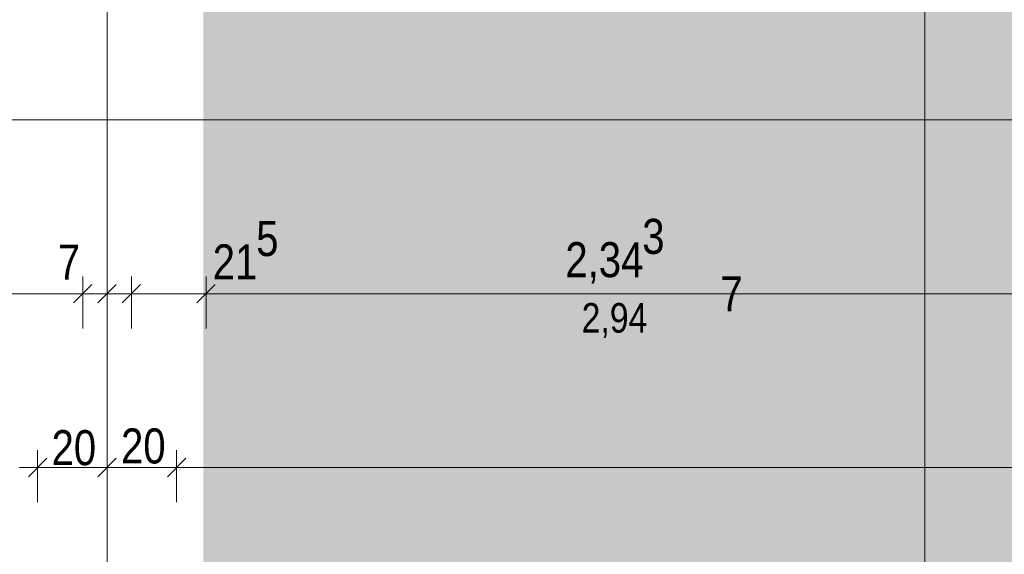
# Model space of a CAD drawing. Extents: x -720 to 300, y 62 to 1162.
# Tile 254 of 256: x -6 to 51, y 1032 to 1063. Entities that reach past the tile are written whole.
import ezdxf
from ezdxf.lldxf.tags import DXFTag

# ---------------------------------------------------------------- set-up
doc = ezdxf.new("R2010")
doc.units = 0
doc.layers.get('0').update_dxf_attribs({"lineweight": 13})
doc.layers.add('70 -71 Achsen- 1 Gebäudeachsen', color=7, linetype='STRICHPUNKT2-A06G93UB8I', lineweight=18)
for name, color, linetype, lineweight, true_color in [('70 -75 Raumstempel-2 Verweislinie', 7, 'Continuous', 9, 0xff6600), ('70 -76 Bemaßung- 2 Allgemein', 9, 'Continuous', 5, 0x808080), ('iwb_Layout BA_Markierung', 7, 'Continuous', 9, 0xbadcdc)]:
    doc.layers.add(name, color=color, linetype=linetype, lineweight=lineweight, true_color=true_color)
doc.styles.get("Standard").update_dxf_attribs({"font": 'ARIALN.TTF'})
tags = doc.linetypes.add('STRICHPUNKT2-A06G93UB8I', pattern=[12.7, 6.35, -3.175, 0, -3.175]).pattern_tags.tags
tags[10:11] = [DXFTag(74, 4), DXFTag(75, 0), DXFTag(340, '0'), DXFTag(46, 0.0), DXFTag(50, 0.0), DXFTag(44, 0.0), DXFTag(45, 0.0)]
tags[8:9] = [DXFTag(74, 4), DXFTag(75, 0), DXFTag(340, '0'), DXFTag(46, 0.0), DXFTag(50, 0.0), DXFTag(44, 0.0), DXFTag(45, 0.0)]
tags[6:7] = [DXFTag(74, 4), DXFTag(75, 0), DXFTag(340, '0'), DXFTag(46, 0.0), DXFTag(50, 0.0), DXFTag(44, 0.0), DXFTag(45, 0.0)]
tags[4:5] = [DXFTag(74, 4), DXFTag(75, 0), DXFTag(340, '0'), DXFTag(46, 0.0), DXFTag(50, 0.0), DXFTag(44, 0.0), DXFTag(45, 0.0)]

# ---------------------------------------------------------------- blocks, each defined once
blk = doc.blocks.new('Polygon-A06G93U58I')
at = {"color": 0, "linetype": 'ByBlock', "lineweight": -2, "ltscale": 0.13}
blk.add_solid([(4.854, 86.708), (4.686, 1083.814), (76.501, 86.518), (76.501, 1083.814)], dxfattribs=at)
blk = doc.blocks.new('Referenz-A06G93UD8I')
at = {"layer": '70 -71 Achsen- 1 Gebäudeachsen', "color": 0, "linetype": 'STRICHPUNKT2-A06G93UB8I', "lineweight": -2, "ltscale": 0.13}
blk.add_line((-0.853, 1084.852), (-0.853, 85.412), dxfattribs=at)
at = {"layer": '70 -75 Raumstempel-2 Verweislinie', "color": 0, "linetype": 'Continuous', "lineweight": -2, "ltscale": 0.13}
blk.add_line((46.213, 1104.852), (46.213, 989.062), dxfattribs=at)
at = {"layer": '70 -76 Bemaßung- 2 Allgemein', "color": 0, "linetype": 'Continuous', "lineweight": -2, "ltscale": 0.13}
for p, q in [((76.456, 1056.852), (-682.362, 1056.852)), ((-0.853, 1049.852), (-0.853, 1047.852)), ((-0.853, 1049.852), (-0.853, 1047.852)), ((-2.253, 1044.852), (-2.253, 1047.852)), ((-2.253, 1044.852), (-2.253, 1047.852)), ((0.547, 1044.852), (0.547, 1047.852)), ((0.547, 1044.852), (0.547, 1047.852)), ((4.847, 1044.852), (4.847, 1047.852)), ((4.847, 1044.852), (4.847, 1047.852)), ((-2.253, 1046.852), (-6.553, 1046.852)), ((-3.313, 1046.852), (-4.374, 1046.852)), ((-1.753, 1046.852), (-3.313, 1046.852)), ((-1.913, 1046.852), (-2.974, 1046.852)), ((-1.722, 1047.383), (-2.784, 1046.322)), ((-2.784, 1046.322), (-1.722, 1047.383)), ((-2.753, 1046.852), (-1.193, 1046.852)), ((-0.853, 1046.852), (-2.253, 1046.852)), ((-0.353, 1046.852), (-1.913, 1046.852)), ((-0.513, 1046.852), (-1.574, 1046.852)), ((-0.322, 1047.383), (-1.384, 1046.322)), ((-1.384, 1046.322), (-0.322, 1047.383)), ((-1.353, 1046.852), (0.207, 1046.852)), ((-1.193, 1046.852), (-0.132, 1046.852)), ((0.547, 1046.852), (-0.853, 1046.852)), ((1.047, 1046.852), (-0.513, 1046.852)), ((0.016, 1046.322), (1.078, 1047.383)), ((1.078, 1047.383), (0.016, 1046.322)), ((0.047, 1046.852), (1.607, 1046.852)), ((0.207, 1046.852), (1.268, 1046.852)), ((4.847, 1046.852), (0.547, 1046.852)), ((1.607, 1046.852), (2.668, 1046.852)), ((4.316, 1046.322), (5.378, 1047.383)), ((4.316, 1046.322), (5.378, 1047.383)), ((4.347, 1046.852), (5.907, 1046.852)), ((4.347, 1046.852), (5.907, 1046.852)), ((5.907, 1046.852), (6.968, 1046.852)), ((50.653, 1046.852), (5.907, 1046.852)), ((52.214, 1046.852), (50.653, 1046.852)), ((-0.853, 1039.852), (-0.853, 1037.852)), ((-0.853, 1039.852), (-0.853, 1037.852)), ((-4.853, 1034.852), (-4.853, 1037.852)), ((-4.853, 1034.852), (-4.853, 1037.852)), ((3.147, 1034.852), (3.147, 1037.852)), ((3.147, 1034.852), (3.147, 1037.852)), ((-5.384, 1036.322), (-4.322, 1037.383)), ((-4.322, 1037.383), (-5.384, 1036.322)), ((-0.322, 1037.383), (-1.384, 1036.322)), ((-1.384, 1036.322), (-0.322, 1037.383)), ((2.616, 1036.322), (3.678, 1037.383)), ((3.678, 1037.383), (2.616, 1036.322)), ((-4.353, 1036.852), (-5.913, 1036.852)), ((-5.353, 1036.852), (-3.793, 1036.852)), ((-1.913, 1036.852), (-3.793, 1036.852)), ((-0.353, 1036.852), (-1.913, 1036.852)), ((-1.353, 1036.852), (0.207, 1036.852)), ((2.087, 1036.852), (0.207, 1036.852)), ((3.647, 1036.852), (2.087, 1036.852)), ((2.647, 1036.852), (4.207, 1036.852)), ((76.456, 1036.852), (4.207, 1036.852))]:
    blk.add_line(p, q, dxfattribs=at)
at = {"layer": '70 -76 Bemaßung- 2 Allgemein', "color": 0, "linetype": 'Continuous', "lineweight": -2, "ltscale": 0.13, "attachment_point": 1}
for s, insert, char_height in [('{\\fArial Narrow;5}', (7.73, 1051.037), 2.01377), ('{\\fArial Narrow;3}', (29.953, 1051.163), 2.01377), ('{\\fArial Narrow;7}', (-3.688, 1049.678), 2.01377), ('{\\fArial Narrow;21}', (5.229, 1049.694), 2.01377), ('{\\fArial Narrow;2,34}', (25.527, 1049.82), 2.01377), ('{\\fArial Narrow;7}', (34.453, 1047.859), 2.01377), ('{\\fArial Narrow;2,94}', (26.461, 1046.315), 1.7), ('{\\fArial Narrow;20}', (-4.049, 1039.003), 2.01377), ('{\\fArial Narrow;20}', (-0.049, 1039.103), 2.01377)]:
    blk.add_mtext(s, dxfattribs=dict(at, insert=insert, char_height=char_height))

msp = doc.modelspace()

# ---------------------------------------------------------------- block references
at = {"color": 8, "lineweight": 13, "ltscale": 0.13, "true_color": 0x808080}
msp.add_blockref('Referenz-A06G93UD8I', (0, 0), dxfattribs=at)
at = {"layer": 'iwb_Layout BA_Markierung', "ltscale": 0.13}
msp.add_blockref('Polygon-A06G93U58I', (0, 0), dxfattribs=at)

doc.saveas('drawing.dxf')
